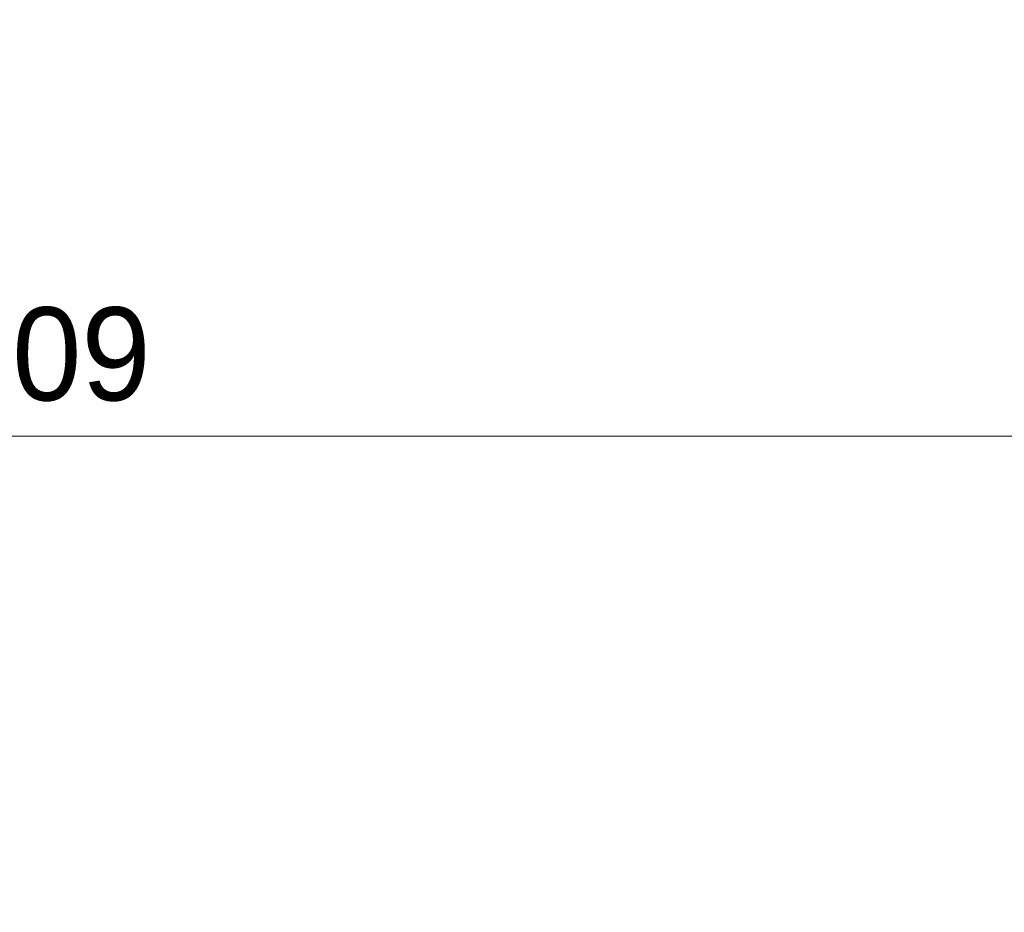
# Model space of a CAD drawing. Header units: millimetres. Extents: x -30280 to 19093, y -17460 to 4378.
# Tile 201 of 256: x -6114 to -5057, y -13463 to -12504. Entities that reach past the tile are written whole.
import ezdxf

# ---------------------------------------------------------------- set-up
doc = ezdxf.new("R2010")
doc.units = ezdxf.units.MM
doc.header["$MEASUREMENT"] = 0
doc.layers.add('Nuevo_06_COT_Generals', color=7, linetype='Continuous')
doc.layers.add('Nuevo_06_COT_Generals_Pluma_Nº__1', color=7, linetype='Continuous', lineweight=5)
doc.styles.add('Estilo_Generado_1', font='txt')
doc.dimstyles.new('Estilo_Generado__1', dxfattribs={"dimtxt": 100, "dimasz": 38, "dimexe": 0.18, "dimexo": 300, "dimgap": 0, "dimtad": 1, "dimtih": 1, "dimtoh": 1, "dimlfac": 0.001, "dimzin": 0, "dimdsep": 46, "dimtxsty": 'Estilo_Generado_1', "dimblk": 'ARROWHEAD_2', "dimblk1": 'ARROWHEAD_2', "dimblk2": 'ARROWHEAD_2', "dimcen": 0.09, "dimclrd": 7, "dimclre": 7, "dimclrt": 7, "dimadec": 0, "dimazin": 0, "dimtfac": 1, "dimtdec": 4, "dimtmove": 0, "dimatfit": 3, "dimfxl": 0, "dimtolj": 1, "dimtzin": 0, "dimarcsym": 0})

# ---------------------------------------------------------------- blocks, each defined once
blk = doc.blocks.new('*D672')
at = {"layer": 'Nuevo_06_COT_Generals_Pluma_Nº__1', "color": 7, "linetype": 'Continuous', "lineweight": 5}
for p, q in [((-1552.9, -12989), (-1552.9, -12804)), ((-10639.9, -13374.6), (-10639.9, -12914)), ((-10625.4, -12926.5), (-10654.3, -12976.5)), ((-1567.3, -12976.5), (-1538.5, -12926.5)), ((-10664.3, -12951.5), (-10639.9, -12951.5)), ((-10639.9, -12951.5), (-1552.9, -12951.5)), ((-1552.9, -12951.5), (-1528.4, -12951.5))]:
    blk.add_line(p, q, dxfattribs=at)
at = {"layer": 'Nuevo_06_COT_Generals_Pluma_Nº__1', "color": 7, "lineweight": 5, "insert": (-6233.8, -12931.5), "char_height": 100, "attachment_point": 7, "style": 'Estilo_Generado_1'}
blk.add_mtext('\\A1;{\\pql;\\fGotham Book|b0|i0|c0|p0;\\W1.000000;9,09}', dxfattribs=at)
blk = doc.blocks.new('ARROWHEAD_2')
at = {"color": 0, "linetype": 'Continuous', "lineweight": 0}
for p, q in [((-0.378, -0.655), (0.378, 0.655)), ((0, 0), (-1, 0))]:
    blk.add_line(p, q, dxfattribs=at)

msp = doc.modelspace()

# ---------------------------------------------------------------- dimensions: what is measured, and where the dimension line sits
at = {"layer": 'Nuevo_06_COT_Generals', "color": 7, "linetype": 'Continuous', "lineweight": 5}
dim = msp.add_linear_dim(base=(-1552.894, -12951.503), p1=(-10639.873, -13674.561), p2=(-1552.894, -12503.976), dimstyle='Estilo_Generado__1', dxfattribs=at)
dim.commit()
dim.dimension.update_dxf_attribs({"geometry": '*D672', "text_midpoint": (-6104.311, -12881.503), "dimtype": 160})

doc.saveas('drawing.dxf')
